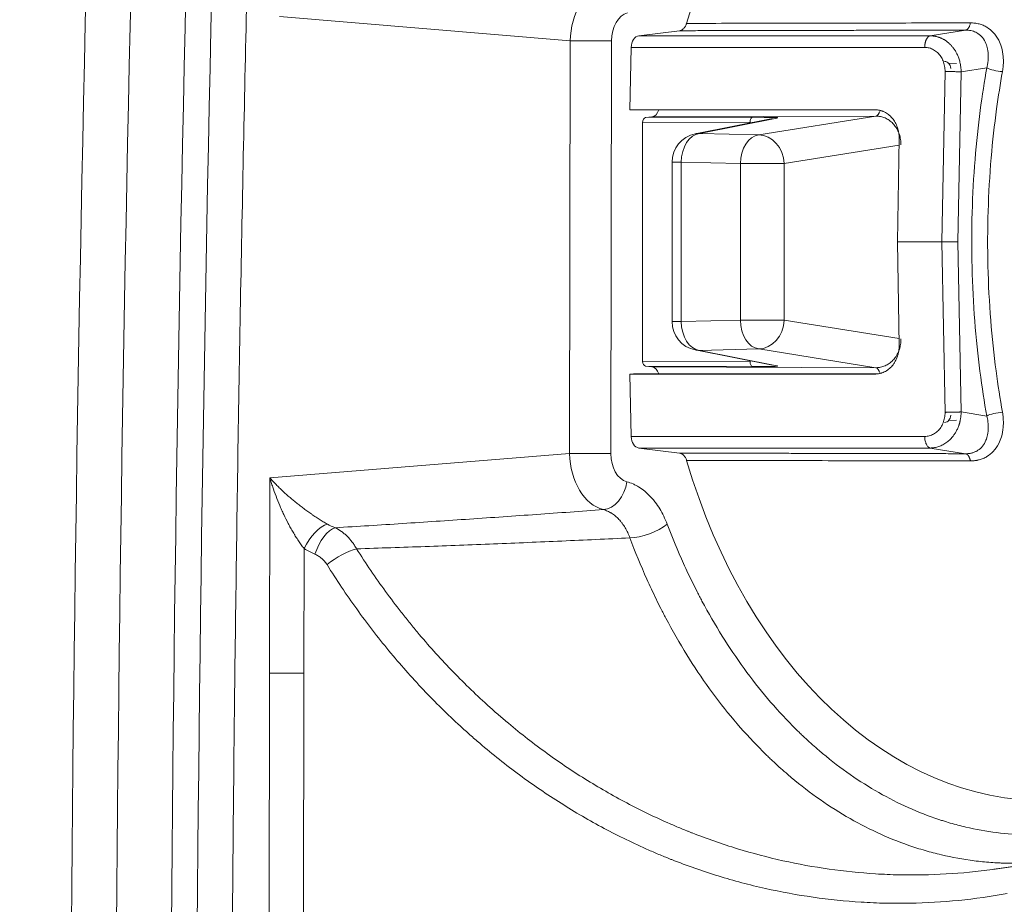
# Model space of a CAD drawing. Header units: millimetres. Extents: x 0 to 594, y 0 to 420.
# Tile 114 of 256: x 221.55 to 226.74, y 319.75 to 324.41. Entities that reach past the tile are written whole.
import ezdxf

# ---------------------------------------------------------------- set-up
doc = ezdxf.new("R2010")
doc.units = ezdxf.units.MM
doc.layers.add('1', color=7, linetype='Continuous', true_color=0xffffff)
doc.styles.add('Arial', font='txt')
doc.dimstyles.get("Standard").update_dxf_attribs({"dimtxt": 0.18, "dimasz": 0.18, "dimexe": 0.18, "dimexo": 0.0625, "dimgap": 0.09, "dimtad": 0, "dimtih": 1, "dimtoh": 1, "dimdec": 4, "dimzin": 0, "dimdsep": 46, "dimtxsty": 'Standard', "dimcen": 0.09, "dimadec": 0, "dimazin": 0, "dimtfac": 1, "dimtdec": 4, "dimtofl": 0, "dimtmove": 0, "dimatfit": 3, "dimfxl": 0, "dimtolj": 1, "dimtzin": 0, "dimarcsym": 0})

# ---------------------------------------------------------------- blocks, each defined once
blk = doc.blocks.new('_U5')
at = {"layer": '1', "color": 18, "lineweight": 18}
for p, q in [((170.9219, 289.963), (170.9219, 380.6252)), ((338.7503, 348.6183), (338.7503, 380.6252)), ((170.9219, 378.6252), (248.7529, 378.6252)), ((338.7503, 378.6252), (260.9193, 378.6252))]:
    blk.add_line(p, q, dxfattribs=at)
at = {"layer": '1', "color": 18}
for points in [[(170.9219, 378.6252), (174.4219, 379.563), (174.4219, 377.6874)], [(338.7503, 378.6252), (335.2503, 377.6874), (335.2503, 379.563)]]:
    blk.add_solid(points, dxfattribs=at)
at = {"layer": '1', "color": 18, "linetype": 'Continuous', "lineweight": 13, "insert": (250.4384, 375.9894), "char_height": 3.5, "attachment_point": 7, "line_spacing_factor": 1.047437, "style": 'Arial'}
blk.add_mtext('\\fArial|b0|i0;\\W1.0000;3.36', dxfattribs=at)
blk = doc.blocks.new('_U9')
at = {"layer": '1', "color": 18, "lineweight": 18}
for p, q in [((135.9242, 328.6865), (181.306, 328.6865)), ((179.306, 328.6865), (179.306, 250.8383)), ((170.9219, 289.963), (181.306, 289.963)), ((179.306, 250.8383), (184.306, 250.8383))]:
    blk.add_line(p, q, dxfattribs=at)
at = {"layer": '1', "color": 18}
for points in [[(179.306, 328.6865), (180.2438, 325.1865), (178.3681, 325.1865)], [(179.306, 289.963), (178.3681, 293.463), (180.2438, 293.463)]]:
    blk.add_solid(points, dxfattribs=at)
at = {"layer": '1', "color": 18, "linetype": 'Continuous', "lineweight": 13, "char_height": 3.5, "attachment_point": 7, "line_spacing_factor": 1.047437, "style": 'Arial'}
for s, insert in [('\\fArial|b0|i0;\\W1.0000;0.8', (185.9915, 248.2025)), ('\\fArial|b0|i0;\\W1.0000;FWD LIFT POINTS', (185.9915, 241.1404))]:
    blk.add_mtext(s, dxfattribs=dict(at, insert=insert))

msp = doc.modelspace()

# ---------------------------------------------------------------- linework, layer by layer
at = {"layer": '1', "color": 155, "linetype": 'Continuous', "lineweight": 13}
for p, q in [((224.452, 324.3025), (222.9181, 324.4308)), ((224.8145, 324.329), (226.3515, 324.329)), ((226.3515, 324.329), (226.5386, 324.359)), ((224.4487, 322.1243), (224.452, 324.3025)), ((224.6696, 324.3022), (224.6663, 322.124)), ((224.7739, 324.2679), (226.3226, 324.2679)), ((226.5148, 324.1384), (226.6504, 324.1602)), ((226.4298, 324.1406), (226.4127, 323.2413)), ((226.5148, 324.1384), (226.4977, 323.2413)), ((226.0731, 323.9379), (224.7856, 323.9379)), ((224.883, 323.9011), (226.0644, 323.9052)), ((225.447, 323.8061), (226.0644, 323.9052)), ((226.059, 323.9389), (226.0731, 323.9379)), ((224.8335, 323.8716), (225.4015, 323.8736)), ((225.5421, 323.8948), (225.1348, 323.8138)), ((225.4015, 323.8736), (225.4015, 323.869)), ((225.1348, 323.8138), (225.447, 323.8061)), ((225.5816, 323.6542), (226.1872, 323.7515)), ((225.0377, 323.662), (224.9892, 323.662)), ((225.0377, 323.662), (225.0377, 322.8205)), ((225.0377, 323.662), (225.3499, 323.6542)), ((225.3499, 323.6542), (225.3499, 322.8283)), ((225.5816, 323.6542), (225.3499, 323.6542)), ((225.5816, 323.6542), (225.5816, 322.8283)), ((226.4127, 323.2413), (226.4298, 322.3419)), ((226.4977, 323.2413), (226.5148, 322.3441)), ((225.0377, 322.8205), (224.9892, 322.8205)), ((225.3499, 322.8283), (225.0377, 322.8205)), ((225.5816, 322.8283), (225.3499, 322.8283)), ((226.1872, 322.7311), (225.5816, 322.8283)), ((225.447, 322.6765), (225.1348, 322.6687)), ((225.1348, 322.6687), (225.5421, 322.5877)), ((226.0644, 322.5774), (225.447, 322.6765)), ((225.4015, 322.609), (224.8335, 322.611)), ((225.4015, 322.6135), (225.4015, 322.609)), ((226.0644, 322.5774), (224.883, 322.5815)), ((224.7856, 322.5446), (226.0668, 322.5446)), ((226.059, 322.5436), (226.0731, 322.5446)), ((226.6504, 322.3224), (226.5148, 322.3441)), ((226.3226, 322.2146), (224.7739, 322.2146)), ((226.3515, 322.1536), (224.8145, 322.1536)), ((226.5386, 322.1236), (226.3515, 322.1536)), ((222.8668, 321.9966), (224.4487, 322.1243)), ((222.8652, 320.9657), (222.8668, 321.9966)), ((223.0478, 321.6228), (223.0468, 320.9654)), ((222.8626, 319.2465), (222.8652, 320.9657)), ((223.0468, 320.9654), (223.0441, 319.2462))]:
    msp.add_line(p, q, dxfattribs=at)
at = {"layer": '1', "color": 155, "linetype": 'Continuous', "lineweight": 18}
for p, q in [((224.8145, 324.329), (225.0288, 324.3558)), ((224.7659, 323.9389), (224.7739, 324.2679)), ((226.4446, 324.1842), (226.4896, 324.1824)), ((224.7856, 323.9379), (224.7659, 323.9389)), ((224.7659, 323.9389), (226.059, 323.9389)), ((224.7871, 323.9379), (226.0742, 323.9379)), ((224.883, 323.9011), (224.8498, 323.8969)), ((224.8498, 323.8969), (225.4127, 323.8989)), ((224.8335, 322.611), (224.8335, 323.8716)), ((225.5193, 323.8925), (225.1119, 323.8115)), ((226.1878, 323.7874), (226.1788, 323.2413)), ((224.9892, 323.662), (224.9892, 322.8205)), ((226.1788, 323.2413), (226.1878, 322.6952)), ((226.1788, 323.2413), (226.4127, 323.2413)), ((226.4977, 323.2413), (226.4127, 323.2413)), ((225.1119, 322.6711), (225.5193, 322.5901)), ((225.4127, 322.5837), (224.8498, 322.5856)), ((224.883, 322.5815), (224.8498, 322.5856)), ((224.7856, 322.5446), (224.7659, 322.5436)), ((224.7659, 322.5436), (226.059, 322.5436)), ((224.7739, 322.2146), (224.7659, 322.5436)), ((226.0742, 322.5446), (224.7871, 322.5446)), ((226.4896, 322.3002), (226.4483, 322.2985)), ((224.8145, 322.1536), (225.0288, 322.1268))]:
    msp.add_line(p, q, dxfattribs=at)
for centre, start, end in [((225.1416, 323.662), 101.2448, 180), ((225.1416, 322.8205), 180, 258.7552)]:
    msp.add_arc(centre, 0.1524, start, end, dxfattribs=at)
for centre, major_axis, ratio, start_param, end_param in [((226.9589, 323.2413), (0, -2.9494), 0.697254, 3.13417, 4.310697), ((224.8183, 324.2657), (0, -0.0635), 0.699938, 3.228859, 4.677482), ((226.7037, 324.1602), (-0.0625, 0.0111), 0.260392, 0.599341, 2.102047), ((224.8514, 323.8716), (0, -0.0254), 0.702873, 3.23031, 4.713894), ((224.8791, 323.9643), (-0.0001, -0.0635), 0.702873, 0.088718, 1.142479), ((226.0616, 323.9684), (-0.0002, 0.0635), 0.484807, 3.227114, 4.118265), ((224.8514, 322.6109), (0, -0.0254), 0.702873, 4.710884, 6.194468), ((224.8791, 322.5182), (0.0001, -0.0635), 0.702873, 1.999114, 3.052875), ((226.0616, 322.5141), (-0.0002, -0.0635), 0.484807, 2.141582, 3.056072), ((226.7037, 322.3224), (-0.0625, -0.0111), 0.260392, 4.181139, 5.683846), ((224.8183, 322.2168), (0, -0.0635), 0.699938, 4.747296, 6.195919), ((226.9589, 323.2413), (0, -2.9494), 0.697254, 5.114081, 6.290608)]:
    msp.add_ellipse(centre, major_axis=major_axis, ratio=ratio, start_param=start_param, end_param=end_param, dxfattribs=at)
at = {"layer": '1', "color": 155, "linetype": 'Continuous', "lineweight": 13}
for centre, major_axis, ratio, start_param, end_param in [((224.6627, 324.3026), (-0.0127, -0.2999), 0.701706, 3.348606, 4.742444), ((224.7723, 324.3025), (-0.0008, -0.1502), 0.683042, 3.323971, 4.71781), ((224.5601, 324.3023), (-0.15, 0.0002), 0.000123, 3.89376, 5.516916), ((225.1416, 323.662), (0.0038, 0.1524), 0.681886, 0.102313, 1.587754), ((225.1416, 323.662), (0.0297, -0.1495), 0.8954, 2.973014, 3.141595), ((225.4538, 323.6542), (0.0038, 0.1524), 0.681886, 0.102313, 1.587754), ((225.4538, 323.6542), (-0.0242, 0.1505), 0.835483, 4.579058, 6.146812), ((225.1416, 322.8205), (0.0038, -0.1524), 0.681886, 4.695431, 6.180873), ((225.4538, 322.8283), (0.0038, -0.1524), 0.681886, 4.695431, 6.180873), ((225.4538, 322.8283), (-0.0242, -0.1505), 0.835483, 0.136373, 1.704128), ((225.1416, 322.8205), (0.0297, 0.1495), 0.8954, 3.14159, 3.310172), ((224.5568, 322.1242), (-0.15, 0.0002), 0.000123, 3.89376, 5.516916), ((224.6594, 322.1235), (0.0119, -0.2999), 0.701699, 4.681987, 6.075826), ((224.7689, 322.1234), (0.0004, -0.1502), 0.68304, 4.706631, 6.100469), ((224.6411, 321.9757), (-0.0388, -0.1449), 0.718405, 0.23585, 1.759912), ((223.1212, 321.6227), (-0.0799, -0.1269), 0.429516, 3.579756, 4.975801), ((223.1784, 321.5931), (-0.0574, -0.1386), 0.460708, 3.472139, 4.900406), ((223.325, 322.0158), (-0.184, -0.2441), 0.957189, 0.120721, 0.277359), ((224.8541, 321.7521), (-0.1402, -0.0533), 0.356262, 0.771436, 2.321513), ((223.2516, 322.0159), (-0.0318, -0.4499), 0.898468, 5.834878, 5.991515), ((223.2424, 321.538), (-0.1273, -0.0793), 0.28521, 3.850173, 5.140638), ((222.9733, 320.9655), (-0.15, 0.0002), 0.000123, 4.200683, 5.516916)]:
    msp.add_ellipse(centre, major_axis=major_axis, ratio=ratio, start_param=start_param, end_param=end_param, dxfattribs=at)
for points, degree in [([(222.0868, 330.3983), (221.9025, 325.982), (221.8103, 321.5658), (221.8102, 317.1495)], 3), ([(222.7476, 330.3415), (222.5656, 325.9469), (222.4746, 321.5482), (222.4746, 317.1495)], 3), ([(226.5386, 324.359), (225.7931, 324.3574), (225.0288, 324.3558)], 2), ([(226.3226, 324.2679), (226.3308, 324.2679), (226.3469, 324.2659), (226.3702, 324.2564), (226.3909, 324.2412), (226.4081, 324.2208), (226.4208, 324.1965), (226.4285, 324.1691), (226.43, 324.1503), (226.4298, 324.1406)], 3), ([(226.6504, 322.3224), (226.6373, 322.3963), (226.6129, 322.5528), (226.5846, 322.8213), (226.5698, 323.1067), (226.5705, 323.3974), (226.5861, 323.6791), (226.6144, 323.9406), (226.638, 324.0902), (226.6504, 324.1602)], 3), ([(226.4298, 322.3419), (226.43, 322.3322), (226.4285, 322.3134), (226.4208, 322.2861), (226.4081, 322.2617), (226.3909, 322.2414), (226.3702, 322.2261), (226.3469, 322.2167), (226.3308, 322.2146), (226.3226, 322.2146)], 3), ([(225.0288, 322.1268), (225.7931, 322.1252), (226.5386, 322.1236)], 2)]:
    msp.add_open_spline(points, degree=degree, dxfattribs=at)
at = {"layer": '1', "color": 155, "linetype": 'Continuous', "lineweight": 18}
for points, degree in [([(222.0483, 317.1495), (222.0483, 321.5567), (222.1395, 325.964), (222.3217, 330.3666)], 3), ([(222.338, 317.1495), (222.3381, 321.5532), (222.4292, 325.9569), (222.6113, 330.3559)], 3), ([(222.6596, 317.1495), (222.6598, 323.7498), (222.9335, 330.3433)], 2), ([(226.4267, 324.1938), (226.4377, 324.1938), (226.4514, 324.1842), (226.4597, 324.1684), (226.4597, 324.1557)], 3), ([(225.4127, 323.8989), (225.4112, 323.8986), (225.4082, 323.8969), (225.4045, 323.8911), (225.402, 323.883), (225.4015, 323.8767), (225.4015, 323.8736)], 3), ([(226.4597, 322.3269), (226.4597, 322.3142), (226.4514, 322.2984), (226.4377, 322.2888), (226.4267, 322.2888)], 3), ([(226.6815, 319.9301), (226.8697, 319.9564), (227.0295, 319.9787)], 2)]:
    msp.add_open_spline(points, degree=degree, dxfattribs=at)
for points, knots in [([(225.0288, 324.3558), (225.0308, 324.356), (225.0348, 324.3569), (225.0386, 324.3585), (225.0414, 324.36), (225.0423, 324.3605), (225.0437, 324.3614), (225.0442, 324.3617), (225.0451, 324.3624), (225.0455, 324.3627), (225.0477, 324.3644), (225.0494, 324.3659), (225.0527, 324.3692), (225.0542, 324.3711), (225.0561, 324.3736), (225.0565, 324.3741), (225.0572, 324.3751), (225.0582, 324.3767), (225.0592, 324.3783), (225.0611, 324.3817), (225.0623, 324.3841), (225.0638, 324.3878), (225.0643, 324.3891), (225.0652, 324.3917), (225.0657, 324.3931), (225.0661, 324.3944)], [0, 0, 0, 0, 0.125, 0.25, 0.25, 0.3125, 0.3125, 0.34375, 0.34375, 0.375, 0.375, 0.5, 0.5, 0.625, 0.625, 0.65625, 0.65625, 0.6875, 0.75, 0.75, 0.875, 0.875, 0.9375, 0.9375, 1, 1, 1, 1]), ([(226.059, 323.9389), (226.0634, 323.9389), (226.0677, 323.9387), (226.0762, 323.9377), (226.0846, 323.9363), (226.0929, 323.9339), (226.098, 323.9321), (226.099, 323.9317), (226.1011, 323.9309), (226.1021, 323.9305), (226.1051, 323.9293), (226.1071, 323.9284), (226.113, 323.9255), (226.1207, 323.9213), (226.128, 323.9162), (226.1332, 323.9121), (226.1358, 323.9099), (226.1384, 323.9077), (226.1401, 323.9061), (226.1409, 323.9054), (226.145, 323.9014), (226.1513, 323.8947), (226.1597, 323.8838), (226.1647, 323.8758), (226.1676, 323.8707), (226.1682, 323.8696), (226.1693, 323.8675), (226.1698, 323.8664), (226.1715, 323.8632), (226.1725, 323.8611), (226.1754, 323.8545), (226.1772, 323.8501), (226.1803, 323.8409), (226.1817, 323.8363), (226.1834, 323.8292), (226.184, 323.8268), (226.1849, 323.822), (226.1854, 323.8195), (226.1865, 323.8122), (226.1876, 323.8023), (226.1879, 323.7924), (226.1878, 323.7874)], [0, 0, 0, 0, 0.0625, 0.0625, 0.125, 0.1875, 0.1875, 0.203125, 0.203125, 0.21875, 0.21875, 0.25, 0.25, 0.3125, 0.375, 0.375, 0.40625, 0.421875, 0.421875, 0.4375, 0.4375, 0.5, 0.5625, 0.625, 0.625, 0.640625, 0.640625, 0.65625, 0.65625, 0.6875, 0.6875, 0.75, 0.75, 0.8125, 0.8125, 0.84375, 0.84375, 0.875, 0.875, 0.9375, 1, 1, 1, 1]), ([(226.1878, 322.6952), (226.1879, 322.6902), (226.1877, 322.6852), (226.1871, 322.6754), (226.186, 322.6656), (226.1841, 322.656), (226.1823, 322.6489), (226.1817, 322.6465), (226.1803, 322.6418), (226.1796, 322.6394), (226.1772, 322.6326), (226.1737, 322.6236), (226.1694, 322.6152), (226.166, 322.609), (226.1642, 322.606), (226.1623, 322.603), (226.161, 322.601), (226.1603, 322.6), (226.1569, 322.5952), (226.1541, 322.5915), (226.1482, 322.5845), (226.142, 322.5779), (226.1352, 322.572), (226.1308, 322.5685), (226.1299, 322.5679), (226.1281, 322.5665), (226.1272, 322.5659), (226.1244, 322.5639), (226.1226, 322.5627), (226.1169, 322.5592), (226.1131, 322.5571), (226.1053, 322.5533), (226.1013, 322.5516), (226.0952, 322.5495), (226.0931, 322.5488), (226.0889, 322.5476), (226.0868, 322.547), (226.0805, 322.5456), (226.072, 322.5441), (226.0634, 322.5436), (226.059, 322.5436)], [0, 0, 0, 0, 0.0625, 0.0625, 0.125, 0.1875, 0.1875, 0.21875, 0.21875, 0.25, 0.25, 0.3125, 0.375, 0.375, 0.40625, 0.421875, 0.421875, 0.4375, 0.4375, 0.5, 0.5, 0.5625, 0.625, 0.625, 0.640625, 0.640625, 0.65625, 0.65625, 0.6875, 0.6875, 0.75, 0.75, 0.8125, 0.8125, 0.84375, 0.84375, 0.875, 0.875, 0.9375, 1, 1, 1, 1]), ([(225.4127, 322.5837), (225.4112, 322.584), (225.4097, 322.5848), (225.4069, 322.5876), (225.4057, 322.5895), (225.4037, 322.5941), (225.4029, 322.5969), (225.4018, 322.6027), (225.4015, 322.6058), (225.4015, 322.609)], [0, 0, 0, 0, 0.25, 0.25, 0.5, 0.5, 0.75, 0.75, 1, 1, 1, 1]), ([(225.0661, 322.0881), (225.0653, 322.0908), (225.0644, 322.0934), (225.0623, 322.0984), (225.0611, 322.1008), (225.0592, 322.1042), (225.0586, 322.1053), (225.0572, 322.1074), (225.0565, 322.1085), (225.0543, 322.1114), (225.0527, 322.1133), (225.0503, 322.1158), (225.049, 322.117), (225.0477, 322.1181), (225.0469, 322.1188), (225.0464, 322.1192), (225.0442, 322.1209), (225.0424, 322.122), (225.0386, 322.124), (225.0367, 322.1248), (225.0338, 322.1258), (225.0328, 322.126), (225.0308, 322.1265), (225.0298, 322.1267), (225.0288, 322.1268)], [0, 0, 0, 0, 0.125, 0.125, 0.25, 0.25, 0.3125, 0.3125, 0.375, 0.375, 0.5, 0.5, 0.5625, 0.59375, 0.59375, 0.625, 0.625, 0.75, 0.75, 0.875, 0.875, 0.9375, 0.9375, 1, 1, 1, 1])]:
    msp.add_open_spline(points, degree=3, knots=knots, dxfattribs=at)
at = {"layer": '1', "color": 155, "linetype": 'Continuous', "lineweight": 13}
for points, knots in [([(226.5639, 324.397), (226.3984, 324.3967), (226.063, 324.3962), (225.5638, 324.3953), (225.23, 324.3947), (225.0661, 324.3944)], [0, 0, 0, 0, 0.331528, 0.671633, 1, 1, 1, 1]), ([(226.5639, 324.397), (226.5633, 324.3944), (226.5627, 324.3918), (226.5613, 324.3868), (226.5604, 324.3844), (226.5587, 324.3798), (226.5577, 324.3777), (226.5556, 324.3737), (226.5545, 324.3718), (226.5522, 324.3685), (226.551, 324.367), (226.5486, 324.3644), (226.5473, 324.3633), (226.5448, 324.3614), (226.5435, 324.3607), (226.541, 324.3596), (226.5398, 324.3592), (226.5386, 324.359)], [0, 0, 0, 0, 0.125, 0.125, 0.25, 0.25, 0.375, 0.375, 0.5, 0.5, 0.625, 0.625, 0.75, 0.75, 0.875, 0.875, 1, 1, 1, 1]), ([(226.7329, 324.1405), (226.7333, 324.143), (226.7341, 324.1478), (226.7351, 324.1548), (226.7359, 324.1612), (226.7365, 324.1672), (226.737, 324.1726), (226.7377, 324.183), (226.738, 324.1987), (226.7366, 324.23), (226.7299, 324.267), (226.7126, 324.3104), (226.6874, 324.3467), (226.6575, 324.3711), (226.6312, 324.3845), (226.6133, 324.3906), (226.5986, 324.3939), (226.5873, 324.3957), (226.5757, 324.3968), (226.5678, 324.397), (226.5639, 324.397)], [0, 0, 0, 0, 0.019171, 0.037053, 0.053646, 0.068953, 0.082972, 0.095703, 0.149562, 0.205338, 0.344744, 0.45677, 0.604426, 0.734159, 0.802851, 0.868658, 0.901291, 0.934067, 0.966978, 1, 1, 1, 1]), ([(226.3515, 324.329), (226.3536, 324.3289), (226.3576, 324.3289), (226.3637, 324.3285), (226.3698, 324.3278), (226.3758, 324.3269), (226.3818, 324.3257), (226.3878, 324.3242), (226.3937, 324.3225), (226.3995, 324.3205), (226.4053, 324.3183), (226.411, 324.3158), (226.4166, 324.3131), (226.4222, 324.3101), (226.4276, 324.3069), (226.4329, 324.3035), (226.4381, 324.2998), (226.4432, 324.2959), (226.4482, 324.2918), (226.453, 324.2875), (226.4577, 324.283), (226.4622, 324.2782), (226.4689, 324.2708), (226.4773, 324.26), (226.4869, 324.2452), (226.4953, 324.229), (226.5014, 324.214), (226.5058, 324.2007), (226.5088, 324.1893), (226.5114, 324.1773), (226.5132, 324.1648), (226.5145, 324.1518), (226.5147, 324.1429), (226.5148, 324.1384)], [0, 0, 0, 0, 0.023792, 0.047578, 0.071358, 0.095133, 0.118902, 0.142667, 0.166427, 0.190182, 0.213933, 0.237681, 0.261424, 0.285164, 0.308901, 0.332635, 0.356366, 0.380094, 0.403821, 0.427545, 0.451268, 0.474989, 0.498709, 0.559219, 0.621092, 0.684331, 0.748939, 0.787487, 0.827352, 0.868536, 0.911038, 0.954859, 1, 1, 1, 1]), ([(226.6504, 324.1602), (226.6512, 324.1634), (226.6527, 324.1698), (226.6546, 324.1795), (226.6564, 324.1915), (226.6579, 324.2055), (226.6586, 324.2294), (226.6559, 324.2578), (226.646, 324.2912), (226.6294, 324.3196), (226.6093, 324.338), (226.5921, 324.3477), (226.5797, 324.3528), (226.5666, 324.3564), (226.5529, 324.3586), (226.5433, 324.3589), (226.5386, 324.359)], [0, 0, 0, 0, 0.033034, 0.066082, 0.099144, 0.157433, 0.212507, 0.352635, 0.469395, 0.613994, 0.743841, 0.796093, 0.84765, 0.898694, 0.949413, 1, 1, 1, 1]), ([(226.5148, 324.1384), (226.5126, 324.1386), (226.5101, 324.1387), (226.5045, 324.139), (226.5015, 324.1391), (226.4949, 324.1394), (226.4914, 324.1395), (226.4841, 324.1397), (226.4803, 324.1399), (226.4724, 324.1401), (226.4685, 324.1401), (226.4604, 324.1403), (226.4564, 324.1404), (226.4484, 324.1405), (226.4445, 324.1405), (226.4369, 324.1406), (226.4333, 324.1406), (226.4298, 324.1406)], [0, 0, 0, 0, 0.125, 0.125, 0.25, 0.25, 0.375, 0.375, 0.5, 0.5, 0.625, 0.625, 0.75, 0.75, 0.875, 0.875, 1, 1, 1, 1]), ([(226.7329, 322.342), (226.7201, 322.4139), (226.6953, 322.574), (226.6682, 322.8316), (226.6537, 323.1141), (226.6546, 323.4015), (226.6706, 323.6795), (226.6977, 323.9254), (226.7213, 324.0756), (226.7329, 324.1405)], [0, 0, 0, 0, 0.124065, 0.27286, 0.429897, 0.588935, 0.743694, 0.887948, 1, 1, 1, 1]), ([(225.5421, 323.8948), (225.543, 323.895), (225.5447, 323.8953), (225.5466, 323.896), (225.5466, 323.8967), (225.5447, 323.8972), (225.5409, 323.8976), (225.5343, 323.8979), (225.5237, 323.8982), (225.5117, 323.8982), (225.5002, 323.8983), (225.4903, 323.8984), (225.4794, 323.8985), (225.4703, 323.8987), (225.4621, 323.8988), (225.4523, 323.8989), (225.4419, 323.899), (225.4319, 323.899), (225.4215, 323.8989), (225.4161, 323.8989), (225.4127, 323.8989)], [0, 0, 0, 0, 0.0625, 0.125, 0.1875, 0.25, 0.3125, 0.375, 0.4375, 0.5, 0.53125, 0.5625, 0.59375, 0.625, 0.65625, 0.6875, 0.75, 0.8125, 0.875, 1, 1, 1, 1]), ([(226.0644, 323.9052), (226.0709, 323.9052), (226.0856, 323.9041), (226.1079, 323.8983), (226.1304, 323.8871), (226.1507, 323.8713), (226.1681, 323.8514), (226.1819, 323.8282), (226.1915, 323.8026), (226.1964, 323.7773), (226.1972, 323.7605), (226.197, 323.753)], [0, 0, 0, 0, 0.091842, 0.206471, 0.322723, 0.43988, 0.5573, 0.674576, 0.79107, 0.906047, 1, 1, 1, 1]), ([(226.197, 322.7295), (226.1972, 322.722), (226.1964, 322.7053), (226.1915, 322.6799), (226.1819, 322.6543), (226.1681, 322.6311), (226.1507, 322.6113), (226.1304, 322.5955), (226.1079, 322.5843), (226.0856, 322.5784), (226.0709, 322.5773), (226.0644, 322.5774)], [0, 0, 0, 0, 0.093953, 0.20893, 0.325423, 0.4427, 0.56012, 0.677277, 0.793529, 0.908158, 1, 1, 1, 1]), ([(225.4127, 322.5837), (225.4161, 322.5837), (225.4215, 322.5836), (225.4317, 322.5836), (225.4417, 322.5836), (225.454, 322.5837), (225.4668, 322.5838), (225.4787, 322.584), (225.4895, 322.5842), (225.5003, 322.5842), (225.5092, 322.5843), (225.517, 322.5844), (225.5259, 322.5844), (225.5345, 322.5846), (225.541, 322.5849), (225.5447, 322.5854), (225.5466, 322.5859), (225.5465, 322.5865), (225.5447, 322.5872), (225.543, 322.5876), (225.5421, 322.5877)], [0, 0, 0, 0, 0.125, 0.1875, 0.25, 0.3125, 0.375, 0.40625, 0.4375, 0.46875, 0.5, 0.53125, 0.5625, 0.625, 0.6875, 0.75, 0.8125, 0.875, 0.9375, 1, 1, 1, 1]), ([(226.5148, 322.3441), (226.5147, 322.3419), (226.5147, 322.3374), (226.5144, 322.3307), (226.5138, 322.3241), (226.5131, 322.3177), (226.5123, 322.3113), (226.5112, 322.3052), (226.5101, 322.2991), (226.5087, 322.2932), (226.5073, 322.2874), (226.5057, 322.2818), (226.504, 322.2764), (226.5007, 322.2668), (226.4953, 322.2536), (226.4869, 322.2374), (226.4773, 322.2225), (226.4677, 322.2102), (226.4582, 322.1999), (226.4491, 322.1914), (226.4396, 322.1837), (226.4296, 322.1768), (226.4192, 322.1707), (226.4085, 322.1655), (226.3974, 322.1612), (226.3862, 322.1578), (226.3747, 322.1554), (226.3632, 322.1539), (226.3554, 322.1537), (226.3515, 322.1536)], [0, 0, 0, 0, 0.022738, 0.045147, 0.067226, 0.088975, 0.110394, 0.131484, 0.152245, 0.172676, 0.192777, 0.212549, 0.231992, 0.251106, 0.31571, 0.37895, 0.440827, 0.501346, 0.546625, 0.591908, 0.6372, 0.6825, 0.727811, 0.773134, 0.818472, 0.863826, 0.909197, 0.954588, 1, 1, 1, 1]), ([(226.5639, 322.0855), (226.5661, 322.0855), (226.5707, 322.0856), (226.5774, 322.0859), (226.584, 322.0865), (226.5905, 322.0873), (226.5969, 322.0884), (226.6033, 322.0897), (226.6148, 322.0925), (226.6312, 322.0981), (226.6575, 322.1115), (226.6874, 322.1358), (226.7126, 322.1721), (226.7299, 322.2155), (226.7366, 322.2526), (226.738, 322.2839), (226.7376, 322.3013), (226.7365, 322.3158), (226.7351, 322.3282), (226.7337, 322.3372), (226.7329, 322.342)], [0, 0, 0, 0, 0.018882, 0.037732, 0.056545, 0.075317, 0.094042, 0.112721, 0.131354, 0.197155, 0.265852, 0.395579, 0.54324, 0.655258, 0.79467, 0.850448, 0.904304, 0.931058, 0.962957, 1, 1, 1, 1]), ([(226.5386, 322.1236), (226.5412, 322.1236), (226.5465, 322.1237), (226.5543, 322.1243), (226.562, 322.1254), (226.5695, 322.127), (226.5767, 322.129), (226.5838, 322.1314), (226.5906, 322.1343), (226.5972, 322.1377), (226.6107, 322.1459), (226.6294, 322.1629), (226.646, 322.1913), (226.6559, 322.2248), (226.6586, 322.2528), (226.6579, 322.2767), (226.6563, 322.2923), (226.6538, 322.3079), (226.6516, 322.3175), (226.6504, 322.3224)], [0, 0, 0, 0, 0.028104, 0.056224, 0.084391, 0.112639, 0.141, 0.169508, 0.198193, 0.227087, 0.256221, 0.386051, 0.530649, 0.647392, 0.787518, 0.838515, 0.900872, 0.95043, 1, 1, 1, 1]), ([(226.3515, 322.1536), (226.3496, 322.1539), (226.3477, 322.1546), (226.344, 322.1566), (226.3422, 322.158), (226.3388, 322.1613), (226.3371, 322.1633), (226.334, 322.1678), (226.3326, 322.1703), (226.33, 322.1759), (226.3288, 322.1789), (226.3267, 322.1853), (226.3258, 322.1887), (226.3243, 322.1958), (226.3237, 322.1995), (226.3229, 322.207), (226.3226, 322.2108), (226.3226, 322.2146)], [0, 0, 0, 0, 0.125, 0.125, 0.25, 0.25, 0.375, 0.375, 0.5, 0.5, 0.625, 0.625, 0.75, 0.75, 0.875, 0.875, 1, 1, 1, 1]), ([(225.0661, 322.0881), (225.23, 322.0878), (225.5638, 322.0873), (226.063, 322.0864), (226.3984, 322.0858), (226.5639, 322.0855)], [0, 0, 0, 0, 0.328367, 0.668472, 1, 1, 1, 1]), ([(223.0478, 321.6228), (223.0425, 321.6294), (223.0374, 321.6362), (223.0273, 321.6501), (223.0224, 321.6572), (223.0127, 321.6717), (223.008, 321.679), (223.0021, 321.6884), (223.001, 321.6902), (222.9986, 321.694), (222.9975, 321.6959), (222.994, 321.7016), (222.9918, 321.7054), (222.9851, 321.7168), (222.9807, 321.7245), (222.9721, 321.74), (222.968, 321.7477), (222.9557, 321.7712), (222.9479, 321.787), (222.9385, 321.8069), (222.9367, 321.8109), (222.933, 321.8189), (222.9276, 321.8309), (222.9223, 321.843), (222.9122, 321.8671), (222.9057, 321.8832), (222.8935, 321.9154), (222.8877, 321.9316), (222.8795, 321.9559), (222.8769, 321.964), (222.873, 321.9762), (222.8711, 321.9823), (222.8689, 321.9895), (222.868, 321.9925), (222.8674, 321.9946), (222.8671, 321.9956), (222.8668, 321.9966)], [0, 0, 0, 0, 0.0625, 0.0625, 0.125, 0.125, 0.1875, 0.1875, 0.203125, 0.203125, 0.21875, 0.21875, 0.25, 0.25, 0.3125, 0.3125, 0.375, 0.375, 0.5, 0.5, 0.53125, 0.53125, 0.5625, 0.625, 0.625, 0.75, 0.75, 0.875, 0.875, 0.9375, 0.9375, 0.96875, 0.984375, 0.992188, 0.992188, 1, 1, 1, 1]), ([(222.8668, 321.9966), (222.8674, 321.9959), (222.868, 321.9952), (222.8692, 321.9939), (222.871, 321.9919), (222.8753, 321.9872), (222.879, 321.9832), (222.8865, 321.9751), (222.8967, 321.9644), (222.91, 321.951), (222.9182, 321.9429), (222.9238, 321.9376), (222.9266, 321.9349), (222.9407, 321.9215), (222.9524, 321.9109), (222.9706, 321.895), (222.9768, 321.8897), (222.9862, 321.8817), (222.9893, 321.8791), (222.9957, 321.8738), (222.9989, 321.8712), (223.0086, 321.8633), (223.0152, 321.8581), (223.0284, 321.8478), (223.0351, 321.8426), (223.0487, 321.8324), (223.0555, 321.8274), (223.0695, 321.8173), (223.0765, 321.8123), (223.0855, 321.8061), (223.0873, 321.8049), (223.0909, 321.8024), (223.0927, 321.8011), (223.0981, 321.7974), (223.1017, 321.795), (223.1126, 321.7878), (223.1199, 321.783), (223.1344, 321.7738), (223.1416, 321.7693), (223.1561, 321.7606), (223.1633, 321.7564), (223.1705, 321.7522)], [0, 0, 0, 0, 0.007813, 0.007813, 0.015625, 0.03125, 0.0625, 0.0625, 0.125, 0.1875, 0.21875, 0.21875, 0.25, 0.25, 0.375, 0.375, 0.4375, 0.4375, 0.46875, 0.46875, 0.5, 0.5, 0.5625, 0.5625, 0.625, 0.625, 0.6875, 0.6875, 0.75, 0.75, 0.765625, 0.765625, 0.78125, 0.78125, 0.8125, 0.8125, 0.875, 0.875, 0.9375, 0.9375, 1, 1, 1, 1]), ([(224.7506, 321.9756), (224.7618, 321.9726), (224.7728, 321.9687), (224.7891, 321.9616), (224.7971, 321.9576), (224.8051, 321.9532), (224.8104, 321.9502), (224.813, 321.9486), (224.8261, 321.9405), (224.8362, 321.9332), (224.8558, 321.9171), (224.8652, 321.9082), (224.8789, 321.8938), (224.8856, 321.8864), (224.8933, 321.8771), (224.8965, 321.873), (224.8986, 321.8703), (224.8997, 321.8689), (224.9092, 321.8564), (224.9171, 321.8447), (224.9321, 321.8201), (224.9391, 321.8073), (224.9521, 321.7805), (224.9581, 321.7665), (224.9636, 321.752)], [0, 0, 0, 0, 0.125, 0.125, 0.1875, 0.21875, 0.21875, 0.25, 0.25, 0.375, 0.375, 0.5, 0.5, 0.5625, 0.59375, 0.609375, 0.609375, 0.625, 0.625, 0.75, 0.75, 0.875, 0.875, 1, 1, 1, 1]), ([(224.6277, 321.8284), (224.5101, 321.8198), (224.3924, 321.8114), (224.1569, 321.7948), (224.0391, 321.7866), (223.8032, 321.7706), (223.6852, 321.7628), (223.4488, 321.7474), (223.3305, 321.74), (223.212, 321.7328)], [0, 0, 0, 0, 0.25, 0.25, 0.5, 0.5, 0.75, 0.75, 1, 1, 1, 1]), ([(224.7668, 321.6791), (224.7633, 321.6888), (224.7595, 321.6981), (224.7511, 321.716), (224.7466, 321.7246), (224.737, 321.741), (224.7318, 321.7488), (224.725, 321.7581), (224.7236, 321.7599), (224.7208, 321.7635), (224.7193, 321.7652), (224.715, 321.7704), (224.7121, 321.7738), (224.7032, 321.7834), (224.697, 321.7893), (224.6841, 321.8), (224.6775, 321.8049), (224.6689, 321.8103), (224.6672, 321.8114), (224.6637, 321.8134), (224.6619, 321.8144), (224.6567, 321.8172), (224.6531, 321.819), (224.6424, 321.8238), (224.6351, 321.8264), (224.6277, 321.8284)], [0, 0, 0, 0, 0.125, 0.125, 0.25, 0.25, 0.375, 0.375, 0.40625, 0.40625, 0.4375, 0.4375, 0.5, 0.5, 0.625, 0.625, 0.75, 0.75, 0.78125, 0.78125, 0.8125, 0.8125, 0.875, 0.875, 1, 1, 1, 1]), ([(223.212, 321.7328), (223.2233, 321.7273), (223.2342, 321.7209), (223.2499, 321.7097), (223.255, 321.7057), (223.2626, 321.6994), (223.2663, 321.6961), (223.27, 321.6927), (223.2724, 321.6904), (223.2736, 321.6892), (223.2844, 321.6786), (223.2933, 321.6684), (223.3057, 321.6518), (223.3136, 321.6404), (223.3209, 321.6281), (223.3244, 321.6218)], [0, 0, 0, 0, 0.25, 0.25, 0.375, 0.375, 0.4375, 0.46875, 0.46875, 0.5, 0.5, 0.75, 0.75, 0.875, 1, 1, 1, 1]), ([(224.9636, 321.752), (224.9907, 321.6809), (225.0195, 321.6116), (225.0655, 321.5101), (225.0891, 321.46), (225.1138, 321.4109), (225.1263, 321.3865), (225.1305, 321.3784), (225.139, 321.3623), (225.1432, 321.3543), (225.1816, 321.2824), (225.2172, 321.2207), (225.2912, 321.102), (225.3297, 321.0449), (225.4094, 320.9351), (225.4507, 320.8825), (225.5361, 320.7815), (225.5912, 320.7212), (225.6515, 320.6617), (225.666, 320.6477), (225.6718, 320.6421), (225.6747, 320.6393), (225.6835, 320.6311), (225.6893, 320.6256), (225.7186, 320.5984), (225.7422, 320.5774), (225.8136, 320.5164), (225.8621, 320.4785), (225.9606, 320.4082), (226.0107, 320.3758), (226.1124, 320.3164), (226.164, 320.2894), (226.2689, 320.2409), (226.3222, 320.2193), (226.383, 320.1983), (226.3898, 320.196), (226.4033, 320.1915), (226.4236, 320.1849), (226.4439, 320.1787), (226.4846, 320.167), (226.5117, 320.1599), (226.5931, 320.1408), (226.6475, 320.131), (226.7565, 320.1172), (226.8111, 320.1132), (226.9205, 320.1109), (226.9753, 320.1126), (227.0851, 320.1218), (227.1401, 320.1293), (227.1952, 320.1398)], [0, 0, 0, 0, 0.0625, 0.0625, 0.09375, 0.109375, 0.109375, 0.117187, 0.117187, 0.125, 0.125, 0.1875, 0.1875, 0.25, 0.25, 0.3125, 0.3125, 0.375, 0.390625, 0.394531, 0.394531, 0.398437, 0.398437, 0.40625, 0.40625, 0.4375, 0.4375, 0.5, 0.5, 0.5625, 0.5625, 0.625, 0.625, 0.6875, 0.6875, 0.695312, 0.695312, 0.703125, 0.71875, 0.71875, 0.75, 0.75, 0.8125, 0.8125, 0.875, 0.875, 0.9375, 0.9375, 1, 1, 1, 1]), ([(224.7668, 321.6791), (224.6473, 321.6736), (224.5276, 321.6681), (224.288, 321.6576), (224.168, 321.6525), (223.9277, 321.6428), (223.8074, 321.6381), (223.6266, 321.6316), (223.5662, 321.6295), (223.4454, 321.6255), (223.3849, 321.6236), (223.3244, 321.6218)], [0, 0, 0, 0, 0.25, 0.25, 0.5, 0.5, 0.75, 0.75, 0.875, 0.875, 1, 1, 1, 1]), ([(227.1114, 319.9922), (227.1105, 319.992), (227.1096, 319.9918), (227.1078, 319.9915), (227.105, 319.991), (227.0986, 319.9898), (227.0858, 319.9875), (227.0601, 319.9831), (227.0381, 319.9798), (226.9941, 319.9738), (226.9648, 319.9706), (226.8768, 319.9632), (226.8181, 319.9613), (226.7521, 319.9627), (226.7447, 319.9629), (226.7301, 319.9634), (226.7227, 319.9637), (226.7007, 319.9648), (226.6861, 319.9657), (226.6422, 319.9689), (226.613, 319.9719), (226.5257, 319.983), (226.4679, 319.9934), (226.3817, 320.0137), (226.353, 320.0213), (226.3101, 320.0337), (226.2887, 320.0403), (226.2674, 320.0472), (226.2532, 320.052), (226.2461, 320.0544), (226.1822, 320.0766), (226.1263, 320.0992), (226.0164, 320.1502), (225.9623, 320.1786), (225.8558, 320.2409), (225.8034, 320.2749), (225.7004, 320.3485), (225.6498, 320.3882), (225.5752, 320.4521), (225.5444, 320.4796), (225.5139, 320.5083), (225.5048, 320.517), (225.5017, 320.5199), (225.4957, 320.5257), (225.4806, 320.5403), (225.4656, 320.5552), (225.4063, 320.6153), (225.3603, 320.6657), (225.2714, 320.7712), (225.2285, 320.8262), (225.1456, 320.9409), (225.1057, 321.0006), (225.0289, 321.1246), (224.992, 321.1889), (224.9522, 321.264), (224.9478, 321.2724), (224.9391, 321.2892), (224.9348, 321.2977), (224.9218, 321.3231), (224.9133, 321.3402), (224.8882, 321.3918), (224.8719, 321.4267), (224.8244, 321.5325), (224.7947, 321.6049), (224.7668, 321.6791)], [0, 0, 0, 0, 0.000977, 0.000977, 0.001953, 0.003906, 0.007812, 0.015625, 0.03125, 0.03125, 0.0625, 0.0625, 0.125, 0.125, 0.132812, 0.132812, 0.140625, 0.140625, 0.15625, 0.15625, 0.1875, 0.1875, 0.25, 0.25, 0.28125, 0.28125, 0.296875, 0.304687, 0.304687, 0.3125, 0.3125, 0.375, 0.375, 0.4375, 0.4375, 0.5, 0.5, 0.5625, 0.5625, 0.59375, 0.601562, 0.601562, 0.605469, 0.605469, 0.609375, 0.625, 0.625, 0.6875, 0.6875, 0.75, 0.75, 0.8125, 0.8125, 0.875, 0.875, 0.882812, 0.882812, 0.890625, 0.890625, 0.90625, 0.90625, 0.9375, 0.9375, 1, 1, 1, 1]), ([(223.3244, 321.6218), (223.3734, 321.5446), (223.4245, 321.4694), (223.5046, 321.3596), (223.5387, 321.3146), (223.5736, 321.2703), (223.5876, 321.2527), (223.5947, 321.2439), (223.616, 321.2176), (223.6303, 321.2002), (223.7023, 321.1142), (223.7619, 321.0478), (223.8849, 320.9197), (223.9484, 320.858), (224.022, 320.7913), (224.0302, 320.784), (224.0466, 320.7693), (224.0713, 320.7475), (224.0963, 320.7261), (224.1464, 320.6838), (224.1801, 320.6563), (224.2824, 320.5759), (224.3519, 320.5252), (224.4936, 320.4294), (224.5657, 320.3843), (224.7127, 320.2997), (224.7875, 320.2602), (224.9018, 320.2052), (224.9402, 320.1876), (224.9984, 320.1622), (225.0276, 320.1498), (225.0618, 320.1358), (225.0766, 320.1299), (225.0864, 320.126), (225.0913, 320.1241), (225.1751, 320.0913), (225.2544, 320.0637), (225.4139, 320.015), (225.494, 319.9939), (225.6552, 319.958), (225.7363, 319.9432), (225.8992, 319.9201), (225.9811, 319.9117), (226.1045, 319.904), (226.1458, 319.9022), (226.2078, 319.9008), (226.2389, 319.9005), (226.27, 319.9006), (226.2908, 319.9007), (226.3012, 319.9009), (226.3945, 319.9025), (226.4773, 319.9074), (226.6004, 319.9196), (226.6411, 319.9245), (226.6817, 319.9302)], [0, 0, 0, 0, 0.06454, 0.06454, 0.09681, 0.104878, 0.104878, 0.112945, 0.112945, 0.12908, 0.12908, 0.19362, 0.19362, 0.25816, 0.25816, 0.266228, 0.266228, 0.274295, 0.29043, 0.29043, 0.3227, 0.3227, 0.38724, 0.38724, 0.45178, 0.45178, 0.516321, 0.516321, 0.548591, 0.548591, 0.564726, 0.572793, 0.576827, 0.576827, 0.580861, 0.580861, 0.645401, 0.645401, 0.709941, 0.709941, 0.774481, 0.774481, 0.839021, 0.839021, 0.871291, 0.871291, 0.887426, 0.895493, 0.895493, 0.903561, 0.903561, 0.968101, 0.968101, 1, 1, 1, 1]), ([(223.169, 321.5381), (223.165, 321.5444), (223.1607, 321.5504), (223.1512, 321.5614), (223.1461, 321.5665), (223.1393, 321.5724), (223.1379, 321.5735), (223.1351, 321.5757), (223.1337, 321.5768), (223.1294, 321.5799), (223.1265, 321.5819), (223.1176, 321.5874), (223.1114, 321.5906), (223.1049, 321.5932)], [0, 0, 0, 0, 0.25, 0.25, 0.5, 0.5, 0.5625, 0.5625, 0.625, 0.625, 0.75, 0.75, 1, 1, 1, 1]), ([(226.7583, 319.8025), (226.6732, 319.787), (226.5879, 319.7751), (226.4167, 319.758), (226.3309, 319.753), (226.2341, 319.7513), (226.2233, 319.7511), (226.2018, 319.751), (226.1695, 319.7509), (226.1373, 319.7513), (226.073, 319.7527), (226.0303, 319.7546), (225.9024, 319.7626), (225.8176, 319.7713), (225.649, 319.7954), (225.5652, 319.8108), (225.3986, 319.8481), (225.3157, 319.8701), (225.1509, 319.9208), (225.0691, 319.9495), (224.9826, 319.9836), (224.9775, 319.9856), (224.9673, 319.9897), (224.9521, 319.9958), (224.9167, 320.0104), (224.8866, 320.0233), (224.8266, 320.0497), (224.7869, 320.068), (224.6691, 320.1252), (224.5919, 320.1664), (224.4404, 320.2544), (224.3661, 320.3014), (224.2202, 320.4011), (224.1486, 320.4539), (224.0434, 320.5376), (224.0087, 320.5662), (223.9572, 320.6102), (223.9315, 320.6326), (223.9061, 320.6553), (223.8892, 320.6705), (223.8808, 320.6782), (223.8052, 320.7476), (223.7402, 320.8117), (223.6145, 320.9444), (223.5537, 321.0131), (223.4365, 321.1551), (223.38, 321.2285), (223.2713, 321.3798), (223.219, 321.4577), (223.169, 321.5381)], [0, 0, 0, 0, 0.0625, 0.0625, 0.125, 0.125, 0.132813, 0.132813, 0.140625, 0.15625, 0.15625, 0.1875, 0.1875, 0.25, 0.25, 0.3125, 0.3125, 0.375, 0.375, 0.4375, 0.4375, 0.441406, 0.441406, 0.445312, 0.453125, 0.46875, 0.46875, 0.5, 0.5, 0.5625, 0.5625, 0.625, 0.625, 0.6875, 0.6875, 0.71875, 0.71875, 0.734375, 0.742188, 0.742188, 0.75, 0.75, 0.8125, 0.8125, 0.875, 0.875, 0.9375, 0.9375, 1, 1, 1, 1])]:
    msp.add_open_spline(points, degree=3, knots=knots, dxfattribs=at)
for points, weights in [([(226.3515, 324.329), (226.3347, 324.326), (226.3232, 324.3014), (226.3226, 324.2679)], [1.12890350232, 0.947477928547, 0.95756328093, 1.15915955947]), ([(226.5148, 322.3441), (226.4954, 322.3429), (226.4607, 322.342), (226.4298, 322.3419)], [1.15917739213, 0.946946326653, 0.94694086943, 1.15916102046]), ([(226.5639, 322.0855), (226.5594, 322.1075), (226.55, 322.1215), (226.5386, 322.1236)], [1.07735408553, 0.975182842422, 0.974224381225, 1.07447870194])]:
    msp.add_rational_spline(points, weights, degree=3, dxfattribs=at)

# ---------------------------------------------------------------- dimensions: what is measured, and where the dimension line sits
at = {"layer": '1', "color": 18, "linetype": 'Continuous', "lineweight": 13}
dim = msp.add_linear_dim(base=(170.9219, 378.6252), p1=(338.7503, 348.6183), p2=(170.9219, 289.963), dimstyle='Standard', override={"dimtxt": 3.5, "dimasz": 3.5, "dimexe": 2, "dimexo": 0, "dimgap": 1.5, "dimtih": 1, "dimtoh": 1, "dimdec": 2, "dimlfac": 0.02, "dimdsep": 46, "dimlunit": 2, "dimtxsty": 'Arial', "dimsah": 1, "dimse1": 0, "dimse2": 0, "dimsd1": 0, "dimsd2": 0, "dimclrd": 18, "dimclre": 18, "dimclrt": 18, "dimtol": 0, "dimtm": -0.1, "dimtfac": 1, "dimtdec": 2, "dimtofl": 1, "dimtmove": 0, "dimlwd": 18, "dimlwe": 18}, dxfattribs=at)
dim.commit()
dim.dimension.update_dxf_attribs({"geometry": '_U5', "text_midpoint": (254.8361, 378.6252), "dimtype": 160})
dim = msp.add_linear_dim(base=(179.306, 289.963), p1=(135.9242, 328.6865), p2=(170.9219, 289.963), angle=90, text=' <> \\P\\fArial|b0|i0;\\C18;{\\H1.00x;\\fArial|b0|i0;FWD LIFT POINTS\\fArial|b0|i0;}\\C18;', dimstyle='Standard', override={"dimtxt": 3.5, "dimasz": 3.5, "dimexe": 2, "dimexo": 0, "dimgap": 1.5, "dimtih": 1, "dimtoh": 1, "dimdec": 1, "dimlfac": 0.02, "dimdsep": 46, "dimlunit": 2, "dimtxsty": 'Arial', "dimsah": 1, "dimse1": 0, "dimse2": 0, "dimsd1": 0, "dimsd2": 0, "dimclrd": 18, "dimclre": 18, "dimclrt": 18, "dimtol": 0, "dimtm": -0.1, "dimtfac": 1, "dimtdec": 2, "dimtofl": 1, "dimtmove": 1, "dimlwd": 18, "dimlwe": 18}, dxfattribs=at)
dim.commit()
dim.dimension.update_dxf_attribs({"geometry": '_U9', "text_midpoint": (206.6381, 247.3073), "dimtype": 160})

doc.saveas('drawing.dxf')
